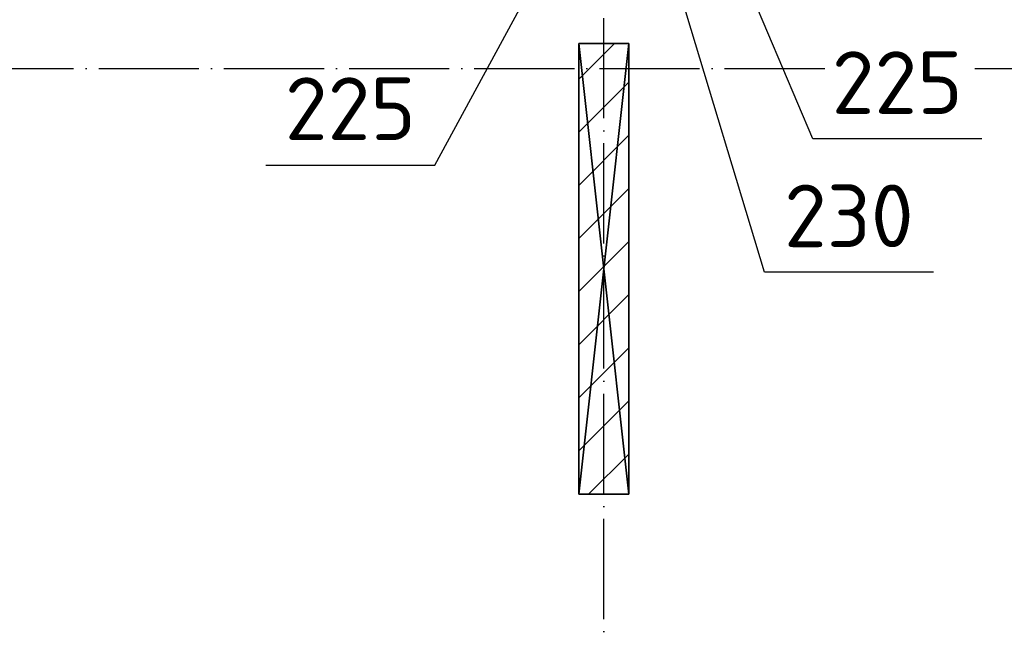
# Model space of a CAD drawing. Header units: millimetres. Extents: x 40580 to 559114, y -343730 to 81020.
# Tile 117 of 256: x 245191 to 249125, y -76028 to -73598. Entities that reach past the tile are written whole.
import ezdxf

# ---------------------------------------------------------------- set-up
doc = ezdxf.new("R2010")
doc.units = ezdxf.units.MM
doc.linetypes.add('______11', pattern=[500, 400, -50, 0, -50])
doc.linetypes.add('______5', pattern=[1100, 800, -100, 100, -100])
for name, color, linetype in [('_________1_', 7, 'Continuous'), ('___________________', 253, '______5'), ('Тонкие', 7, 'Continuous')]:
    doc.layers.add(name, color=color, linetype=linetype)
doc.styles.add('ISOCPEUR', font='isocpeur.ttf')
doc.dimstyles.new('СПДС', dxfattribs={"dimscale": 125, "dimtxt": 250, "dimasz": 50, "dimexe": 50, "dimexo": 10, "dimgap": 100, "dimtad": 1, "dimdec": 0, "dimtxsty": 'ISOCPEUR', "dimblk": 'OBLIQUE', "dimcen": 50, "dimdle": 50, "dimadec": 0, "dimazin": 2, "dimtfac": 0.75, "dimtdec": 0, "dimtmove": 1, "dimatfit": 3, "dimfxl": 1, "dimtfill": 1, "dimtolj": 1, "dimarcsym": 1})

# ---------------------------------------------------------------- blocks, each defined once
blk = doc.blocks.new('_OBLIQUE')
at = {"color": 0, "linetype": 'ByBlock'}
blk.add_line((-0.5, -0.5), (0.5, 0.5), dxfattribs=at)
blk = doc.blocks.new('*D19185')
at = {"layer": 'Defpoints', "color": 0}
for p in [(248034.7, -71928.1), (247809.7, -71963.1), (248034.7, -73042.1)]:
    blk.add_point(p, dxfattribs=at)
at = {"layer": 'Тонкие', "color": 0, "lineweight": -2}
for p, q in [((248034.7, -71938.1), (248034.7, -73092.1)), ((247809.7, -71973.1), (247809.7, -73092.1)), ((247759.7, -73042.1), (248084.7, -73042.1)), ((248359.3, -74074.2), (247922.2, -73042.1)), ((249034.3, -74074.2), (248359.3, -74074.2))]:
    blk.add_line(p, q, dxfattribs=at)
at = {"layer": 'Тонкие', "color": 0, "lineweight": -2, "xscale": 50, "yscale": 50, "zscale": 50, "rotation": 180}
blk.add_blockref('_OBLIQUE', (247809.7, -73042.1), dxfattribs=at)
at = {"layer": 'Тонкие', "color": 0, "lineweight": -2, "xscale": 50, "yscale": 50, "zscale": 50}
blk.add_blockref('_OBLIQUE', (248034.7, -73042.1), dxfattribs=at)
at = {"layer": 'Тонкие', "color": 0, "insert": (248696.8, -73849.2), "char_height": 250, "attachment_point": 5, "style": 'ISOCPEUR', "bg_fill": 3, "box_fill_scale": 1.1, "bg_fill_color": 256, "bg_fill_true_color": 13158600, "bg_fill_transparency": 0}
blk.add_mtext('\\A1;225', dxfattribs=at)
blk = doc.blocks.new('*D19186')
at = {"layer": 'Defpoints', "color": 0}
for p in [(247579.7, -71963.1), (247809.7, -71963.1), (247809.7, -73042.1)]:
    blk.add_point(p, dxfattribs=at)
at = {"layer": 'Тонкие', "color": 0, "lineweight": -2}
for p, q in [((247579.7, -71973.1), (247579.7, -73092.1)), ((247809.7, -71973.1), (247809.7, -73092.1)), ((247529.7, -73042.1), (247859.7, -73042.1)), ((248166.2, -74606.3), (247694.7, -73042.1)), ((248841.2, -74606.3), (248166.2, -74606.3))]:
    blk.add_line(p, q, dxfattribs=at)
at = {"layer": 'Тонкие', "color": 0, "lineweight": -2, "xscale": 50, "yscale": 50, "zscale": 50, "rotation": 180}
blk.add_blockref('_OBLIQUE', (247579.7, -73042.1), dxfattribs=at)
at = {"layer": 'Тонкие', "color": 0, "lineweight": -2, "xscale": 50, "yscale": 50, "zscale": 50}
blk.add_blockref('_OBLIQUE', (247809.7, -73042.1), dxfattribs=at)
at = {"layer": 'Тонкие', "color": 0, "insert": (248503.7, -74381.3), "char_height": 250, "attachment_point": 5, "style": 'ISOCPEUR', "bg_fill": 3, "box_fill_scale": 1.1, "bg_fill_color": 256, "bg_fill_true_color": 13158600, "bg_fill_transparency": 0}
blk.add_mtext('\\A1;230', dxfattribs=at)
blk = doc.blocks.new('*D19187')
at = {"layer": 'Defpoints', "color": 0}
for p in [(247354.7, -71928.1), (247579.7, -71963.1), (247579.7, -73042.1)]:
    blk.add_point(p, dxfattribs=at)
at = {"layer": 'Тонкие', "color": 0, "lineweight": -2}
for p, q in [((247354.7, -71938.1), (247354.7, -73092.1)), ((247579.7, -71973.1), (247579.7, -73092.1)), ((246849.6, -74178.3), (247467.2, -73042.1)), ((247304.7, -73042.1), (247629.7, -73042.1)), ((246174.6, -74178.3), (246849.6, -74178.3))]:
    blk.add_line(p, q, dxfattribs=at)
at = {"layer": 'Тонкие', "color": 0, "lineweight": -2, "xscale": 50, "yscale": 50, "zscale": 50, "rotation": 180}
blk.add_blockref('_OBLIQUE', (247354.7, -73042.1), dxfattribs=at)
at = {"layer": 'Тонкие', "color": 0, "lineweight": -2, "xscale": 50, "yscale": 50, "zscale": 50}
blk.add_blockref('_OBLIQUE', (247579.7, -73042.1), dxfattribs=at)
at = {"layer": 'Тонкие', "color": 0, "insert": (246512.1, -73953.3), "char_height": 250, "attachment_point": 5, "style": 'ISOCPEUR', "bg_fill": 3, "box_fill_scale": 1.1, "bg_fill_color": 256, "bg_fill_true_color": 13158600, "bg_fill_transparency": 0}
blk.add_mtext('\\A1;225', dxfattribs=at)

msp = doc.modelspace()

# ---------------------------------------------------------------- linework, layer by layer
at = {"layer": '_________1_', "color": 253, "linetype": '______5'}
for p, q in [((247424.7, -73835.2), (247566.7, -73693.1)), ((247424.7, -74259.5), (247624.7, -74059.5)), ((247424.7, -74683.8), (247624.7, -74483.8)), ((247424.7, -75108), (247624.7, -74908)), ((247463.8, -75493.1), (247624.7, -75332.3))]:
    msp.add_line(p, q, dxfattribs=at)
at = {"layer": '_________1_', "color": 253, "linetype": '______11'}
for p, q in [((247424.7, -74047.4), (247624.7, -73847.4)), ((247424.7, -74471.6), (247624.7, -74271.6)), ((247424.7, -74895.9), (247624.7, -74695.9)), ((247424.7, -75320.2), (247624.7, -75120.2))]:
    msp.add_line(p, q, dxfattribs=at)
at = {"layer": '___________________', "color": 253, "linetype": '______11'}
for p, q in [((247524.7, -83493.1), (247524.7, -63293.1)), ((247524.7, -83493.1), (247524.7, -63293.1)), ((235004.7, -73793.1), (282084.7, -73793.1)), ((235004.7, -73793.1), (282084.7, -73793.1))]:
    msp.add_line(p, q, dxfattribs=at)

# ---------------------------------------------------------------- meshes
at = {"layer": '_________1_'}
mesh = msp.add_polyface(dxfattribs=at)
corners = [(247424.7, -73693.1, -3800), (247424.7, -75493.1, -3800), (247424.7, -75493.1, -350), (247424.7, -73693.1, -350)]
mesh.append_faces([[corners[k] for k in face] for face in [(1, 2, 0)]], dxfattribs={"vtx1": -1})
mesh.append_faces([[corners[k] for k in face] for face in [(2, 3, 0)]], dxfattribs={"vtx2": -1})
mesh = msp.add_polyface(dxfattribs=at)
corners = [(247624.7, -73693.1, -3800), (247424.7, -73693.1, -3800), (247424.7, -73693.1, -350), (247624.7, -73693.1, -350)]
mesh.append_faces([[corners[k] for k in face] for face in [(1, 2, 0)]], dxfattribs={"vtx1": -1})
mesh.append_faces([[corners[k] for k in face] for face in [(2, 3, 0)]], dxfattribs={"vtx2": -1})
mesh = msp.add_polyface(dxfattribs=at)
corners = [(247624.7, -73693.1, -350), (247424.7, -73693.1, -350), (247424.7, -75493.1, -350), (247624.7, -75493.1, -350)]
mesh.append_faces([[corners[k] for k in face] for face in [(1, 2, 0)]], dxfattribs={"vtx1": -1})
mesh.append_faces([[corners[k] for k in face] for face in [(2, 3, 0)]], dxfattribs={"vtx2": -1})
mesh = msp.add_polyface(dxfattribs=at)
corners = [(247424.7, -73693.1, -3800), (247624.7, -73693.1, -3800), (247624.7, -75493.1, -3800), (247424.7, -75493.1, -3800)]
mesh.append_faces([[corners[k] for k in face] for face in [(1, 2, 0)]], dxfattribs={"vtx1": -1})
mesh.append_faces([[corners[k] for k in face] for face in [(2, 3, 0)]], dxfattribs={"vtx2": -1})
mesh = msp.add_polyface(dxfattribs=at)
corners = [(247624.7, -75493.1, -3800), (247624.7, -73693.1, -3800), (247624.7, -73693.1, -350), (247624.7, -75493.1, -350)]
mesh.append_faces([[corners[k] for k in face] for face in [(1, 2, 0)]], dxfattribs={"vtx1": -1})
mesh.append_faces([[corners[k] for k in face] for face in [(2, 3, 0)]], dxfattribs={"vtx2": -1})
mesh = msp.add_polyface(dxfattribs=at)
corners = [(247424.7, -75493.1, -3800), (247624.7, -75493.1, -3800), (247624.7, -75493.1, -350), (247424.7, -75493.1, -350)]
mesh.append_faces([[corners[k] for k in face] for face in [(1, 2, 0)]], dxfattribs={"vtx1": -1})
mesh.append_faces([[corners[k] for k in face] for face in [(2, 3, 0)]], dxfattribs={"vtx2": -1})

# ---------------------------------------------------------------- next in the draw order: dimensions: what is measured, and where the dimension line sits
at = {"layer": 'Тонкие'}
dim = msp.add_linear_dim(base=(248034.7, -73042.1, -350), p1=(247809.7, -71963.1, -350), p2=(248034.7, -71928.1, -350), angle=0, dimstyle='СПДС', override={"dimscale": 1, "dimtxsty": 'ISOCPEUR'}, dxfattribs=at)
dim.commit()
dim.dimension.update_dxf_attribs({"geometry": '*D19185', "text_midpoint": (248459.3, -74074.2, -350), "dimtype": 160})

# ---------------------------------------------------------------- next in the draw order: dimensions: what is measured, and where the dimension line sits
dim = msp.add_linear_dim(base=(247809.7, -73042.1, -350), p1=(247579.7, -71963.1, -350), p2=(247809.7, -71963.1, -350), angle=0, dimstyle='СПДС', override={"dimscale": 1, "dimtxsty": 'ISOCPEUR'}, dxfattribs=at)
dim.commit()
dim.dimension.update_dxf_attribs({"geometry": '*D19186', "text_midpoint": (248266.2, -74606.3, -350), "dimtype": 160})

# ---------------------------------------------------------------- next in the draw order: dimensions: what is measured, and where the dimension line sits
dim = msp.add_linear_dim(base=(247579.7, -73042.1, -350), p1=(247354.7, -71928.1, -350), p2=(247579.7, -71963.1, -350), angle=0, dimstyle='СПДС', override={"dimscale": 1, "dimtxsty": 'ISOCPEUR'}, dxfattribs=at)
dim.commit()
dim.dimension.update_dxf_attribs({"geometry": '*D19187', "text_midpoint": (246749.6, -74178.3, -350), "dimtype": 160})

doc.saveas('drawing.dxf')
